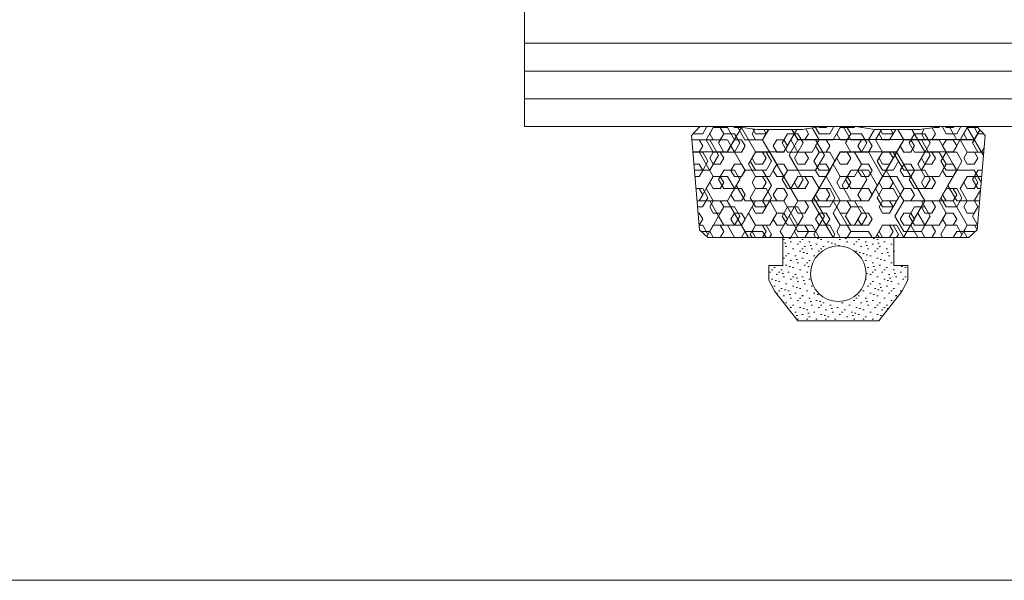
# Model space of a CAD drawing. Extents: x 1911006 to 2186114, y 709265 to 747216.
# Tile 74 of 256: x 1919564 to 1919600, y 735136 to 735157. Entities that reach past the tile are written whole.
import ezdxf

# ---------------------------------------------------------------- set-up
doc = ezdxf.new("R2010")
doc.units = 0
doc.header["$LTSCALE"] = 500
doc.header["$MEASUREMENT"] = 0
doc.linetypes.add('ACAD_ISO02W100', pattern=[15, 12, -3])
doc.layers.get('0').update_dxf_attribs({"linetype": 'CONTINUOUS'})
for name, color, linetype, lineweight in [('!_A_03_ČIARKOVANÁ', 41, 'ACAD_ISO02W100', 13), ('_MB_kreskowanie_szklo_0.09', 157, 'CONTINUOUS', 9), ('_MB_kreskowanie_uszczelki_0.09', 252, 'CONTINUOUS', 9), ('_MB_kreskowanie_uszczelki_0.09 @ 1', 252, 'CONTINUOUS', 9), ('_MB_kreskowanie_uszczelki_0.09 @ 1.5', 252, 'CONTINUOUS', 9), ('_MB_kreskowanie_uszczelki_0.09 @ 10', 252, 'CONTINUOUS', 9), ('_MB_kreskowanie_uszczelki_0.09 @ 100', 252, 'CONTINUOUS', 9), ('_MB_kreskowanie_uszczelki_0.09 @ 2', 252, 'CONTINUOUS', 9), ('_MB_kreskowanie_uszczelki_0.09 @ 2.5', 252, 'CONTINUOUS', 9), ('_MB_kreskowanie_uszczelki_0.09 @ 20', 252, 'CONTINUOUS', 9), ('_MB_kreskowanie_uszczelki_0.09 @ 25', 252, 'CONTINUOUS', 9), ('_MB_kreskowanie_uszczelki_0.09 @ 4', 252, 'CONTINUOUS', 9), ('_MB_kreskowanie_uszczelki_0.09 @ 5', 252, 'CONTINUOUS', 9), ('_MB_kreskowanie_uszczelki_0.09 @ 50', 252, 'CONTINUOUS', 9), ('_MB_kreskowanie_uszczelki_0.09 @ 8', 252, 'CONTINUOUS', 9), ('_MB_szklo_0.15', 142, 'CONTINUOUS', 15), ('_MB_uszczelki_0.15', 140, 'CONTINUOUS', 15)]:
    doc.layers.add(name, color=color, linetype=linetype, lineweight=lineweight)

# ---------------------------------------------------------------- blocks, each defined once
blk = doc.blocks.new('*U651')
at = {"layer": '_MB_kreskowanie_uszczelki_0.09 @ 1'}
h = blk.add_hatch(dxfattribs=at)
h.set_pattern_fill('DOTS', color=256, scale=0.15, angle=315, style=0)
h.set_pattern_definition([(315, (0, 0), (0.2525697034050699, 0.08418990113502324), [0, -0.238125])])
h.paths.add_polyline_path([(-2.041168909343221, 1.999999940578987), (-4.958587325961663, 2.000000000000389), (-5.786428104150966, 0.9391616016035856), (-5.999839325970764, 0.5296897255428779), (-5.999839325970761, 1.110223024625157e-16), (-5.499999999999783, -1.110223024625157e-16), (-5.499999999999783, -1.000000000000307), (-1.500000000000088, -1.00000000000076), (-1.499999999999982, 0), (-0.9998394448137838, 1.110223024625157e-16), (-0.9998394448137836, 0.5292021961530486), (-1.212851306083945, 0.9388819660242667)])
h.paths.add_polyline_path([(-2.50000000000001, 0.300000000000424, -1), (-4.500000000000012, 0.300000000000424, -1)], flags=16)
at = {"layer": '_MB_kreskowanie_uszczelki_0.09 @ 1.5'}
h = blk.add_hatch(dxfattribs=at)
h.set_pattern_fill('DOTS', color=256, scale=0.15, angle=315, style=0)
h.set_pattern_definition([(315, (0, 0), (0.3788545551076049, 0.1262848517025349), [0, -0.3571874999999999])])
h.paths.add_polyline_path([(-2.041168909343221, 1.999999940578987), (-4.958587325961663, 2.000000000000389), (-5.786428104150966, 0.9391616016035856), (-5.999839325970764, 0.5296897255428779), (-5.999839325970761, 1.110223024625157e-16), (-5.499999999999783, -1.110223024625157e-16), (-5.499999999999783, -1.000000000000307), (-1.500000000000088, -1.00000000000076), (-1.499999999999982, 0), (-0.9998394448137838, 1.110223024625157e-16), (-0.9998394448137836, 0.5292021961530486), (-1.212851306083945, 0.9388819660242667)])
h.paths.add_polyline_path([(-2.50000000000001, 0.300000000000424, -1), (-4.500000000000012, 0.300000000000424, -1)], flags=16)
at = {"layer": '_MB_kreskowanie_uszczelki_0.09 @ 10'}
h = blk.add_hatch(dxfattribs=at)
h.set_pattern_fill('DOTS', color=256, scale=0.15, angle=315, style=0)
h.set_pattern_definition([(315, (0, 0), (2.525697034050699, 0.8418990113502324), [0, -2.38125])])
h.paths.add_polyline_path([(-2.041168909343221, 1.999999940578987), (-4.958587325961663, 2.000000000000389), (-5.786428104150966, 0.9391616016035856), (-5.999839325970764, 0.5296897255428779), (-5.999839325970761, 1.110223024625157e-16), (-5.499999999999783, -1.110223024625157e-16), (-5.499999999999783, -1.000000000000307), (-1.500000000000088, -1.00000000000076), (-1.499999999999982, 0), (-0.9998394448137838, 1.110223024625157e-16), (-0.9998394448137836, 0.5292021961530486), (-1.212851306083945, 0.9388819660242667)])
h.paths.add_polyline_path([(-2.50000000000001, 0.300000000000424, -1), (-4.500000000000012, 0.300000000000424, -1)], flags=16)
at = {"layer": '_MB_kreskowanie_uszczelki_0.09 @ 100'}
h = blk.add_hatch(dxfattribs=at)
h.set_pattern_fill('DOTS', color=256, scale=0.15, angle=315, style=0)
h.set_pattern_definition([(315, (0, 0), (25.25697034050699, 8.418990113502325), [0, -23.8125])])
h.paths.add_polyline_path([(-2.041168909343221, 1.999999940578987), (-4.958587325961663, 2.000000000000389), (-5.786428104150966, 0.9391616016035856), (-5.999839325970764, 0.5296897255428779), (-5.999839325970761, 1.110223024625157e-16), (-5.499999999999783, -1.110223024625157e-16), (-5.499999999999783, -1.000000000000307), (-1.500000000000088, -1.00000000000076), (-1.499999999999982, 0), (-0.9998394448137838, 1.110223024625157e-16), (-0.9998394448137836, 0.5292021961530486), (-1.212851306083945, 0.9388819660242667)])
h.paths.add_polyline_path([(-2.50000000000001, 0.300000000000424, -1), (-4.500000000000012, 0.300000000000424, -1)], flags=16)
at = {"layer": '_MB_kreskowanie_uszczelki_0.09 @ 2'}
h = blk.add_hatch(dxfattribs=at)
h.set_pattern_fill('DOTS', color=256, scale=0.15, angle=315, style=0)
h.set_pattern_definition([(315, (0, 0), (0.5051394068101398, 0.1683798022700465), [0, -0.47625])])
h.paths.add_polyline_path([(-2.041168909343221, 1.999999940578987), (-4.958587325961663, 2.000000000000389), (-5.786428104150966, 0.9391616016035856), (-5.999839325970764, 0.5296897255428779), (-5.999839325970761, 1.110223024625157e-16), (-5.499999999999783, -1.110223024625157e-16), (-5.499999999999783, -1.000000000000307), (-1.500000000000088, -1.00000000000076), (-1.499999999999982, 0), (-0.9998394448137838, 1.110223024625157e-16), (-0.9998394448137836, 0.5292021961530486), (-1.212851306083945, 0.9388819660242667)])
h.paths.add_polyline_path([(-2.50000000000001, 0.300000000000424, -1), (-4.500000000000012, 0.300000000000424, -1)], flags=16)
at = {"layer": '_MB_kreskowanie_uszczelki_0.09 @ 2.5'}
h = blk.add_hatch(dxfattribs=at)
h.set_pattern_fill('DOTS', color=256, scale=0.15, angle=315, style=0)
h.set_pattern_definition([(315, (0, 0), (0.6314242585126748, 0.2104747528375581), [0, -0.5953124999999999])])
h.paths.add_polyline_path([(-2.041168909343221, 1.999999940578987), (-4.958587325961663, 2.000000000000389), (-5.786428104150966, 0.9391616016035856), (-5.999839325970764, 0.5296897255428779), (-5.999839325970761, 1.110223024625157e-16), (-5.499999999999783, -1.110223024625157e-16), (-5.499999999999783, -1.000000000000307), (-1.500000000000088, -1.00000000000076), (-1.499999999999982, 0), (-0.9998394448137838, 1.110223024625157e-16), (-0.9998394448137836, 0.5292021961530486), (-1.212851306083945, 0.9388819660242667)])
h.paths.add_polyline_path([(-2.50000000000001, 0.300000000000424, -1), (-4.500000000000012, 0.300000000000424, -1)], flags=16)
at = {"layer": '_MB_kreskowanie_uszczelki_0.09 @ 20'}
h = blk.add_hatch(dxfattribs=at)
h.set_pattern_fill('DOTS', color=256, scale=0.15, angle=315, style=0)
h.set_pattern_definition([(315, (0, 0), (5.051394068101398, 1.683798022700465), [0, -4.762499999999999])])
h.paths.add_polyline_path([(-2.041168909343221, 1.999999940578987), (-4.958587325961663, 2.000000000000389), (-5.786428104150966, 0.9391616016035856), (-5.999839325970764, 0.5296897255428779), (-5.999839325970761, 1.110223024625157e-16), (-5.499999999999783, -1.110223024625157e-16), (-5.499999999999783, -1.000000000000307), (-1.500000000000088, -1.00000000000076), (-1.499999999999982, 0), (-0.9998394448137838, 1.110223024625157e-16), (-0.9998394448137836, 0.5292021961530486), (-1.212851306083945, 0.9388819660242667)])
h.paths.add_polyline_path([(-2.50000000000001, 0.300000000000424, -1), (-4.500000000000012, 0.300000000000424, -1)], flags=16)
at = {"layer": '_MB_kreskowanie_uszczelki_0.09 @ 25'}
h = blk.add_hatch(dxfattribs=at)
h.set_pattern_fill('DOTS', color=256, scale=0.15, angle=315, style=0)
h.set_pattern_definition([(315, (0, 0), (6.314242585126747, 2.104747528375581), [0, -5.953124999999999])])
h.paths.add_polyline_path([(-2.041168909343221, 1.999999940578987), (-4.958587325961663, 2.000000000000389), (-5.786428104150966, 0.9391616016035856), (-5.999839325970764, 0.5296897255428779), (-5.999839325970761, 1.110223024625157e-16), (-5.499999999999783, -1.110223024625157e-16), (-5.499999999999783, -1.000000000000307), (-1.500000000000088, -1.00000000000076), (-1.499999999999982, 0), (-0.9998394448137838, 1.110223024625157e-16), (-0.9998394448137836, 0.5292021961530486), (-1.212851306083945, 0.9388819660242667)])
h.paths.add_polyline_path([(-2.50000000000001, 0.300000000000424, -1), (-4.500000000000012, 0.300000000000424, -1)], flags=16)
at = {"layer": '_MB_kreskowanie_uszczelki_0.09 @ 4'}
h = blk.add_hatch(dxfattribs=at)
h.set_pattern_fill('DOTS', color=256, scale=0.15, angle=315, style=0)
h.set_pattern_definition([(315, (0, 0), (1.01027881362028, 0.336759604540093), [0, -0.9524999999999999])])
h.paths.add_polyline_path([(-2.041168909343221, 1.999999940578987), (-4.958587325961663, 2.000000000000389), (-5.786428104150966, 0.9391616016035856), (-5.999839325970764, 0.5296897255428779), (-5.999839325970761, 1.110223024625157e-16), (-5.499999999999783, -1.110223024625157e-16), (-5.499999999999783, -1.000000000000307), (-1.500000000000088, -1.00000000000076), (-1.499999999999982, 0), (-0.9998394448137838, 1.110223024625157e-16), (-0.9998394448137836, 0.5292021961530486), (-1.212851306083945, 0.9388819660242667)])
h.paths.add_polyline_path([(-2.50000000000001, 0.300000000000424, -1), (-4.500000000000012, 0.300000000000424, -1)], flags=16)
at = {"layer": '_MB_kreskowanie_uszczelki_0.09 @ 5'}
h = blk.add_hatch(dxfattribs=at)
h.set_pattern_fill('DOTS', color=256, scale=0.15, angle=315, style=0)
h.set_pattern_definition([(315, (0, 0), (1.26284851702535, 0.4209495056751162), [0, -1.190625])])
h.paths.add_polyline_path([(-2.041168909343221, 1.999999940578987), (-4.958587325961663, 2.000000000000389), (-5.786428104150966, 0.9391616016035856), (-5.999839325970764, 0.5296897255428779), (-5.999839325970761, 1.110223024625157e-16), (-5.499999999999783, -1.110223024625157e-16), (-5.499999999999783, -1.000000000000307), (-1.500000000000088, -1.00000000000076), (-1.499999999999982, 0), (-0.9998394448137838, 1.110223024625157e-16), (-0.9998394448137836, 0.5292021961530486), (-1.212851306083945, 0.9388819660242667)])
h.paths.add_polyline_path([(-2.50000000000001, 0.300000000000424, -1), (-4.500000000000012, 0.300000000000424, -1)], flags=16)
at = {"layer": '_MB_kreskowanie_uszczelki_0.09 @ 50'}
h = blk.add_hatch(dxfattribs=at)
h.set_pattern_fill('DOTS', color=256, scale=0.15, angle=315, style=0)
h.set_pattern_definition([(315, (0, 0), (12.62848517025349, 4.209495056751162), [0, -11.90625])])
h.paths.add_polyline_path([(-2.041168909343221, 1.999999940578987), (-4.958587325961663, 2.000000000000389), (-5.786428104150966, 0.9391616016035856), (-5.999839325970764, 0.5296897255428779), (-5.999839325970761, 1.110223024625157e-16), (-5.499999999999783, -1.110223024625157e-16), (-5.499999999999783, -1.000000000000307), (-1.500000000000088, -1.00000000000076), (-1.499999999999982, 0), (-0.9998394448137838, 1.110223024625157e-16), (-0.9998394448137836, 0.5292021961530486), (-1.212851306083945, 0.9388819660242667)])
h.paths.add_polyline_path([(-2.50000000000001, 0.300000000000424, -1), (-4.500000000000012, 0.300000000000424, -1)], flags=16)
at = {"layer": '_MB_kreskowanie_uszczelki_0.09 @ 8'}
h = blk.add_hatch(dxfattribs=at)
h.set_pattern_fill('DOTS', color=256, scale=0.15, angle=315, style=0)
h.set_pattern_definition([(315, (0, 0), (2.020557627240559, 0.6735192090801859), [0, -1.905])])
h.paths.add_polyline_path([(-2.041168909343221, 1.999999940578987), (-4.958587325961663, 2.000000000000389), (-5.786428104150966, 0.9391616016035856), (-5.999839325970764, 0.5296897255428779), (-5.999839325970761, 1.110223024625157e-16), (-5.499999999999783, -1.110223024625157e-16), (-5.499999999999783, -1.000000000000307), (-1.500000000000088, -1.00000000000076), (-1.499999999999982, 0), (-0.9998394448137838, 1.110223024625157e-16), (-0.9998394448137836, 0.5292021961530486), (-1.212851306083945, 0.9388819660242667)])
h.paths.add_polyline_path([(-2.50000000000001, 0.300000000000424, -1), (-4.500000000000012, 0.300000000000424, -1)], flags=16)
blk = doc.blocks.new('*U652')
at = {"layer": '_MB_kreskowanie_uszczelki_0.09 @ 1'}
h = blk.add_hatch(dxfattribs=at)
h.set_pattern_fill('HEX', color=256, scale=0.08)
h.set_pattern_definition([(0, (0, 0), (0, 0.439940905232), [0.254, -0.508]), (120, (0, 0), (-0.3810000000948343, -0.2199704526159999), [0.2539999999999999, -0.5079999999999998]), (59.99999999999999, (0.254, 0), (-0.3810000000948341, 0.219970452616), [0.254, -0.508])])
h.paths.add_polyline_path([(-8.199999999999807, -1.000000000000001), (-8.499501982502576, -1.282721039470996), (-8.781695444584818, -4.682721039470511), (-8.482193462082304, -4.9999999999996), (-7.230198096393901, -4.999999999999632), (-6.421467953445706, -4.899999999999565), (-4.800753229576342, -4.899999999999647), (-4.125997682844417, -4.999999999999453), (-2.874002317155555, -4.999999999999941), (-2.199246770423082, -4.899999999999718), (-0.5785320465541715, -4.899999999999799), (0.2301980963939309, -4.999999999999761), (1.482193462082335, -4.999999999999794), (1.781695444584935, -4.682721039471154), (1.499501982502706, -1.282721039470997), (1.199999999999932, -1.000000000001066)])
at = {"layer": '_MB_kreskowanie_uszczelki_0.09 @ 1.5'}
h = blk.add_hatch(dxfattribs=at)
h.set_pattern_fill('HEX', color=256, scale=0.08)
h.set_pattern_definition([(0, (0, 0), (0, 0.6599113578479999), [0.381, -0.762]), (120, (0, 0), (-0.5715000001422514, -0.3299556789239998), [0.3809999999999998, -0.7619999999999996]), (59.99999999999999, (0.381, 0), (-0.5715000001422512, 0.329955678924), [0.3810000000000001, -0.7620000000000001])])
h.paths.add_polyline_path([(-8.199999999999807, -1.000000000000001), (-8.499501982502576, -1.282721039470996), (-8.781695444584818, -4.682721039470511), (-8.482193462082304, -4.9999999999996), (-7.230198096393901, -4.999999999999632), (-6.421467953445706, -4.899999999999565), (-4.800753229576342, -4.899999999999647), (-4.125997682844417, -4.999999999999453), (-2.874002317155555, -4.999999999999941), (-2.199246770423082, -4.899999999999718), (-0.5785320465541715, -4.899999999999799), (0.2301980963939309, -4.999999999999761), (1.482193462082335, -4.999999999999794), (1.781695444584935, -4.682721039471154), (1.499501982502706, -1.282721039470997), (1.199999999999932, -1.000000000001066)])
at = {"layer": '_MB_kreskowanie_uszczelki_0.09 @ 10'}
h = blk.add_hatch(dxfattribs=at)
h.set_pattern_fill('HEX', color=256, scale=0.08)
h.set_pattern_definition([(0, (0, 0), (0, 4.399409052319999), [2.54, -5.08]), (120, (0, 0), (-3.810000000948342, -2.199704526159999), [2.539999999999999, -5.079999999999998]), (59.99999999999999, (2.54, 0), (-3.810000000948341, 2.19970452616), [2.54, -5.08])])
h.paths.add_polyline_path([(-8.199999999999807, -1.000000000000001), (-8.499501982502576, -1.282721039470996), (-8.781695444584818, -4.682721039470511), (-8.482193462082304, -4.9999999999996), (-7.230198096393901, -4.999999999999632), (-6.421467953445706, -4.899999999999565), (-4.800753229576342, -4.899999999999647), (-4.125997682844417, -4.999999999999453), (-2.874002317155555, -4.999999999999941), (-2.199246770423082, -4.899999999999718), (-0.5785320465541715, -4.899999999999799), (0.2301980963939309, -4.999999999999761), (1.482193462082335, -4.999999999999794), (1.781695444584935, -4.682721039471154), (1.499501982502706, -1.282721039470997), (1.199999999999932, -1.000000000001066)])
at = {"layer": '_MB_kreskowanie_uszczelki_0.09 @ 100'}
h = blk.add_hatch(dxfattribs=at)
h.set_pattern_fill('HEX', color=256, scale=0.08)
h.set_pattern_definition([(0, (0, 0), (0, 43.99409052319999), [25.4, -50.8]), (120, (0, 0), (-38.10000000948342, -21.99704526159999), [25.39999999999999, -50.79999999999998]), (59.99999999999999, (25.4, 0), (-38.10000000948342, 21.9970452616), [25.40000000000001, -50.80000000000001])])
h.paths.add_polyline_path([(-8.199999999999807, -1.000000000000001), (-8.499501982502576, -1.282721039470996), (-8.781695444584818, -4.682721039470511), (-8.482193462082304, -4.9999999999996), (-7.230198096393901, -4.999999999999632), (-6.421467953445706, -4.899999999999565), (-4.800753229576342, -4.899999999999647), (-4.125997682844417, -4.999999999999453), (-2.874002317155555, -4.999999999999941), (-2.199246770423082, -4.899999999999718), (-0.5785320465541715, -4.899999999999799), (0.2301980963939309, -4.999999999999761), (1.482193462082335, -4.999999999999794), (1.781695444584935, -4.682721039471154), (1.499501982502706, -1.282721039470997), (1.199999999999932, -1.000000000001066)])
at = {"layer": '_MB_kreskowanie_uszczelki_0.09 @ 2'}
h = blk.add_hatch(dxfattribs=at)
h.set_pattern_fill('HEX', color=256, scale=0.08)
h.set_pattern_definition([(0, (0, 0), (0, 0.8798818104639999), [0.508, -1.016]), (120, (0, 0), (-0.7620000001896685, -0.4399409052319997), [0.5079999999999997, -1.015999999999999]), (59.99999999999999, (0.508, 0), (-0.7620000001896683, 0.439940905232), [0.508, -1.016])])
h.paths.add_polyline_path([(-8.199999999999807, -1.000000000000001), (-8.499501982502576, -1.282721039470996), (-8.781695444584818, -4.682721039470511), (-8.482193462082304, -4.9999999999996), (-7.230198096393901, -4.999999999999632), (-6.421467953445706, -4.899999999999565), (-4.800753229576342, -4.899999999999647), (-4.125997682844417, -4.999999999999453), (-2.874002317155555, -4.999999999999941), (-2.199246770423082, -4.899999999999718), (-0.5785320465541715, -4.899999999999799), (0.2301980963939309, -4.999999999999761), (1.482193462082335, -4.999999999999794), (1.781695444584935, -4.682721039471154), (1.499501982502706, -1.282721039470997), (1.199999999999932, -1.000000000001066)])
at = {"layer": '_MB_kreskowanie_uszczelki_0.09 @ 2.5'}
h = blk.add_hatch(dxfattribs=at)
h.set_pattern_fill('HEX', color=256, scale=0.08)
h.set_pattern_definition([(0, (0, 0), (0, 1.09985226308), [0.635, -1.27]), (120, (0, 0), (-0.9525000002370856, -0.5499261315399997), [0.6349999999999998, -1.27]), (59.99999999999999, (0.635, 0), (-0.9525000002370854, 0.54992613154), [0.635, -1.27])])
h.paths.add_polyline_path([(-8.199999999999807, -1.000000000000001), (-8.499501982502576, -1.282721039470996), (-8.781695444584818, -4.682721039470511), (-8.482193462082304, -4.9999999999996), (-7.230198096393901, -4.999999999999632), (-6.421467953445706, -4.899999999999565), (-4.800753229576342, -4.899999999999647), (-4.125997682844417, -4.999999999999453), (-2.874002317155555, -4.999999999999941), (-2.199246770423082, -4.899999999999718), (-0.5785320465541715, -4.899999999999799), (0.2301980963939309, -4.999999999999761), (1.482193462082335, -4.999999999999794), (1.781695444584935, -4.682721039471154), (1.499501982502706, -1.282721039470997), (1.199999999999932, -1.000000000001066)])
at = {"layer": '_MB_kreskowanie_uszczelki_0.09 @ 20'}
h = blk.add_hatch(dxfattribs=at)
h.set_pattern_fill('HEX', color=256, scale=0.08)
h.set_pattern_definition([(0, (0, 0), (0, 8.798818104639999), [5.08, -10.16]), (120, (0, 0), (-7.620000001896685, -4.399409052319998), [5.079999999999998, -10.16]), (59.99999999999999, (5.08, 0), (-7.620000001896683, 4.39940905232), [5.08, -10.16])])
h.paths.add_polyline_path([(-8.199999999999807, -1.000000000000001), (-8.499501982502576, -1.282721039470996), (-8.781695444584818, -4.682721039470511), (-8.482193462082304, -4.9999999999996), (-7.230198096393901, -4.999999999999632), (-6.421467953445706, -4.899999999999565), (-4.800753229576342, -4.899999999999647), (-4.125997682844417, -4.999999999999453), (-2.874002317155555, -4.999999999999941), (-2.199246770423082, -4.899999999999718), (-0.5785320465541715, -4.899999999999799), (0.2301980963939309, -4.999999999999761), (1.482193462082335, -4.999999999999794), (1.781695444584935, -4.682721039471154), (1.499501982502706, -1.282721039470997), (1.199999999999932, -1.000000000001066)])
at = {"layer": '_MB_kreskowanie_uszczelki_0.09 @ 25'}
h = blk.add_hatch(dxfattribs=at)
h.set_pattern_fill('HEX', color=256, scale=0.08)
h.set_pattern_definition([(0, (0, 0), (0, 10.9985226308), [6.35, -12.7]), (120, (0, 0), (-9.525000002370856, -5.499261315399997), [6.349999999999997, -12.69999999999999]), (59.99999999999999, (6.35, 0), (-9.525000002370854, 5.4992613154), [6.350000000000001, -12.7])])
h.paths.add_polyline_path([(-8.199999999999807, -1.000000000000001), (-8.499501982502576, -1.282721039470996), (-8.781695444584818, -4.682721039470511), (-8.482193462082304, -4.9999999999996), (-7.230198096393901, -4.999999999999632), (-6.421467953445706, -4.899999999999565), (-4.800753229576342, -4.899999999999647), (-4.125997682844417, -4.999999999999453), (-2.874002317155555, -4.999999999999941), (-2.199246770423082, -4.899999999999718), (-0.5785320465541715, -4.899999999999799), (0.2301980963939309, -4.999999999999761), (1.482193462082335, -4.999999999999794), (1.781695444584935, -4.682721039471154), (1.499501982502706, -1.282721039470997), (1.199999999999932, -1.000000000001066)])
at = {"layer": '_MB_kreskowanie_uszczelki_0.09 @ 4'}
h = blk.add_hatch(dxfattribs=at)
h.set_pattern_fill('HEX', color=256, scale=0.08)
h.set_pattern_definition([(0, (0, 0), (0, 1.759763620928), [1.016, -2.032]), (120, (0, 0), (-1.524000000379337, -0.8798818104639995), [1.015999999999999, -2.031999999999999]), (59.99999999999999, (1.016, 0), (-1.524000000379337, 0.879881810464), [1.016, -2.032])])
h.paths.add_polyline_path([(-8.199999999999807, -1.000000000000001), (-8.499501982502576, -1.282721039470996), (-8.781695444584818, -4.682721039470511), (-8.482193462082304, -4.9999999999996), (-7.230198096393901, -4.999999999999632), (-6.421467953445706, -4.899999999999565), (-4.800753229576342, -4.899999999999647), (-4.125997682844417, -4.999999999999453), (-2.874002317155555, -4.999999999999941), (-2.199246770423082, -4.899999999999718), (-0.5785320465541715, -4.899999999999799), (0.2301980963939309, -4.999999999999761), (1.482193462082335, -4.999999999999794), (1.781695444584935, -4.682721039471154), (1.499501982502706, -1.282721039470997), (1.199999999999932, -1.000000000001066)])
at = {"layer": '_MB_kreskowanie_uszczelki_0.09 @ 5'}
h = blk.add_hatch(dxfattribs=at)
h.set_pattern_fill('HEX', color=256, scale=0.08)
h.set_pattern_definition([(0, (0, 0), (0, 2.19970452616), [1.27, -2.54]), (120, (0, 0), (-1.905000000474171, -1.099852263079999), [1.27, -2.539999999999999]), (59.99999999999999, (1.27, 0), (-1.905000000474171, 1.09985226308), [1.27, -2.54])])
h.paths.add_polyline_path([(-8.199999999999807, -1.000000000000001), (-8.499501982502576, -1.282721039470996), (-8.781695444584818, -4.682721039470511), (-8.482193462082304, -4.9999999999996), (-7.230198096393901, -4.999999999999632), (-6.421467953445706, -4.899999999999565), (-4.800753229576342, -4.899999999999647), (-4.125997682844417, -4.999999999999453), (-2.874002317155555, -4.999999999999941), (-2.199246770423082, -4.899999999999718), (-0.5785320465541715, -4.899999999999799), (0.2301980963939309, -4.999999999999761), (1.482193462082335, -4.999999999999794), (1.781695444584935, -4.682721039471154), (1.499501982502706, -1.282721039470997), (1.199999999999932, -1.000000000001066)])
at = {"layer": '_MB_kreskowanie_uszczelki_0.09 @ 50'}
h = blk.add_hatch(dxfattribs=at)
h.set_pattern_fill('HEX', color=256, scale=0.08)
h.set_pattern_definition([(0, (0, 0), (0, 21.9970452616), [12.7, -25.4]), (120, (0, 0), (-19.05000000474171, -10.99852263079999), [12.69999999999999, -25.39999999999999]), (59.99999999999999, (12.7, 0), (-19.05000000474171, 10.9985226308), [12.7, -25.40000000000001])])
h.paths.add_polyline_path([(-8.199999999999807, -1.000000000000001), (-8.499501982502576, -1.282721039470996), (-8.781695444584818, -4.682721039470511), (-8.482193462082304, -4.9999999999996), (-7.230198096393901, -4.999999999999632), (-6.421467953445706, -4.899999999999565), (-4.800753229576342, -4.899999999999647), (-4.125997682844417, -4.999999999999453), (-2.874002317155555, -4.999999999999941), (-2.199246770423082, -4.899999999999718), (-0.5785320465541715, -4.899999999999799), (0.2301980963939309, -4.999999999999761), (1.482193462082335, -4.999999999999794), (1.781695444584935, -4.682721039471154), (1.499501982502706, -1.282721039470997), (1.199999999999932, -1.000000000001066)])
at = {"layer": '_MB_kreskowanie_uszczelki_0.09 @ 8'}
h = blk.add_hatch(dxfattribs=at)
h.set_pattern_fill('HEX', color=256, scale=0.08)
h.set_pattern_definition([(0, (0, 0), (0, 3.519527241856), [2.032, -4.064]), (120, (0, 0), (-3.048000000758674, -1.759763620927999), [2.031999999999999, -4.063999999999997]), (59.99999999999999, (2.032, 0), (-3.048000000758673, 1.759763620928), [2.032, -4.064])])
h.paths.add_polyline_path([(-8.199999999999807, -1.000000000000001), (-8.499501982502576, -1.282721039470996), (-8.781695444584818, -4.682721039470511), (-8.482193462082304, -4.9999999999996), (-7.230198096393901, -4.999999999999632), (-6.421467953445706, -4.899999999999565), (-4.800753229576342, -4.899999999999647), (-4.125997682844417, -4.999999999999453), (-2.874002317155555, -4.999999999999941), (-2.199246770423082, -4.899999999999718), (-0.5785320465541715, -4.899999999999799), (0.2301980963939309, -4.999999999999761), (1.482193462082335, -4.999999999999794), (1.781695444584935, -4.682721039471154), (1.499501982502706, -1.282721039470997), (1.199999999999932, -1.000000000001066)])
blk = doc.blocks.new('-120518_4mm')
at = {"layer": '_MB_uszczelki_0.15'}
blk.add_lwpolyline([(-5.499999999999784, -0.9999999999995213), (-5.499999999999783, 0), (-5.999839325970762, 0), (-5.999839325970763, 0.5296897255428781), (-5.786428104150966, 0.9391616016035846), (-4.958587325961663, 2.000000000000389), (-4.958587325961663, 2.000000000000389), (-2.041168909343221, 1.999999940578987), (-1.212851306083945, 0.9388819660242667), (-0.9998394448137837, 0.5292021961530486), (-0.9998394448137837, 0), (-1.499999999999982, 0), (-1.500000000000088, -0.9999999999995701)], dxfattribs=at)
blk.add_lwpolyline([(-4.800753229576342, -4.899999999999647), (-6.421467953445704, -4.899999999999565), (-7.230198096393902, -4.999999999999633), (-8.482193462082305, -4.9999999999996), (-8.781695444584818, -4.682721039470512), (-8.499501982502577, -1.282721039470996), (-8.199999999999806, -1.000000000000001), (1.199999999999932, -1.000000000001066), (1.499501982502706, -1.282721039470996), (1.781695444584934, -4.682721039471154), (1.482193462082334, -4.999999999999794), (0.2301980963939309, -4.999999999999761), (-0.578532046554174, -4.899999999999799), (-2.199246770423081, -4.899999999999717), (-2.874002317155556, -4.999999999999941), (-4.125997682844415, -4.999999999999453)], close=True, dxfattribs=at)
blk.add_circle((-3.500000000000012, 0.300000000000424), 1.000000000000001, dxfattribs=at)
at = {"layer": '_MB_kreskowanie_uszczelki_0.09', "color": 7}
for name in ['*U651', '*U652']:
    blk.add_blockref(name, (0, 0), dxfattribs=at)

msp = doc.modelspace()

# ---------------------------------------------------------------- linework, layer by layer
at = {"layer": '!_A_03_ČIARKOVANÁ', "color": 7}
msp.add_lwpolyline([(1917346.453701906, 735136.3870178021), (1933649.453701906, 735136.3870178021)], dxfattribs=at)
at = {"layer": '_MB_kreskowanie_szklo_0.09', "color": 7}
for points in [[(1919582.45370134, 735155.7270178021), (1920320.45370134, 735155.7270178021)], [(1919582.45370134, 735154.7270178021), (1920320.45370134, 735154.7270178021)], [(1919582.45370134, 735153.7270178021), (1920320.45370134, 735153.7270178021)]]:
    msp.add_lwpolyline(points, dxfattribs=at)
at = {"layer": '_MB_szklo_0.15', "color": 7}
msp.add_lwpolyline([(1920320.45370134, 735152.7270178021), (1919582.45370134, 735152.7270178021), (1919582.45370134, 735158.7270178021), (1920320.45370134, 735158.7270178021)], dxfattribs=at)

# ---------------------------------------------------------------- block references
at = {"color": 7, "xscale": -1, "rotation": 180}
msp.add_blockref('-120518_4mm', (1919597.253701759, 735147.7270178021), dxfattribs=at)

doc.saveas('drawing.dxf')
